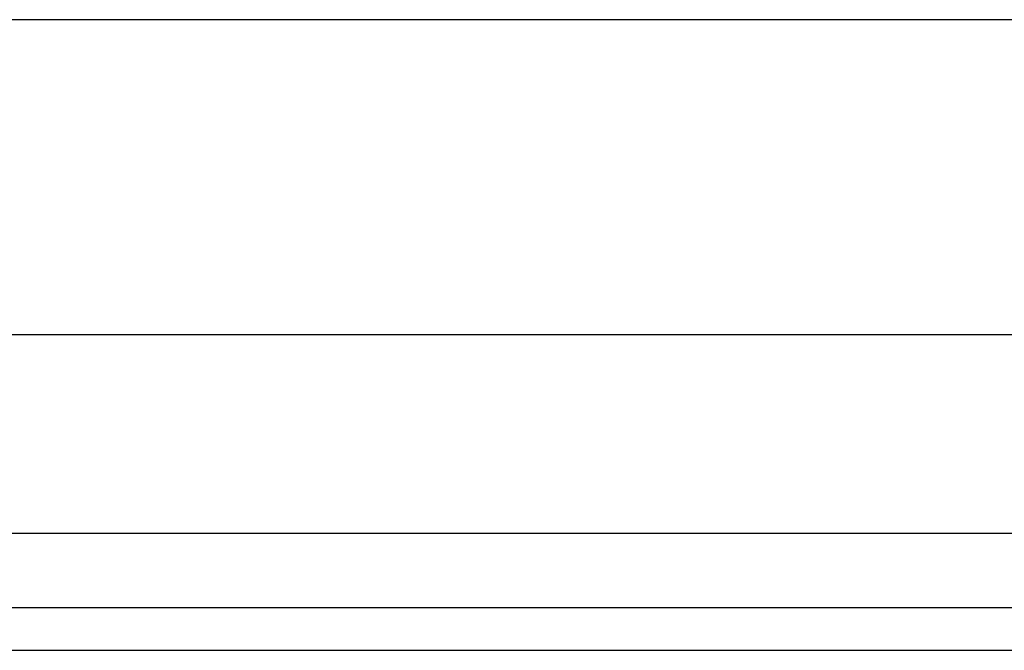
# Model space of a CAD drawing. Header units: inches. Extents: x 3.3 to 80.3, y 4.6 to 43.1.
# Tile 18 of 80: x 16.147 to 17.375, y 12.967 to 13.754. Entities that reach past the tile are written whole.
import ezdxf

# ---------------------------------------------------------------- set-up
doc = ezdxf.new("R2010")
doc.units = ezdxf.units.IN
doc.header["$MEASUREMENT"] = 0
doc.layers.add('Visible Edges(ANSI)', color=7, linetype='Continuous', lineweight=25)
doc.layers.add('Visible Tangent Edges(ANSI)', color=7, linetype='Continuous', lineweight=25)

msp = doc.modelspace()

# ---------------------------------------------------------------- linework, layer by layer
at = {"layer": 'Visible Edges(ANSI)'}
for p, q in [((4.1309, 13.7543), (18.275, 13.7543)), ((18.275, 13.3606), (4.1309, 13.3606)), ((19.0261, 13.0199), (3.4001, 13.0199)), ((3.4001, 12.9669), (19.0261, 12.9669))]:
    msp.add_line(p, q, dxfattribs=at)
at = {"layer": 'Visible Tangent Edges(ANSI)'}
msp.add_line((19.0261, 13.1129), (3.4001, 13.1129), dxfattribs=at)

doc.saveas('drawing.dxf')
